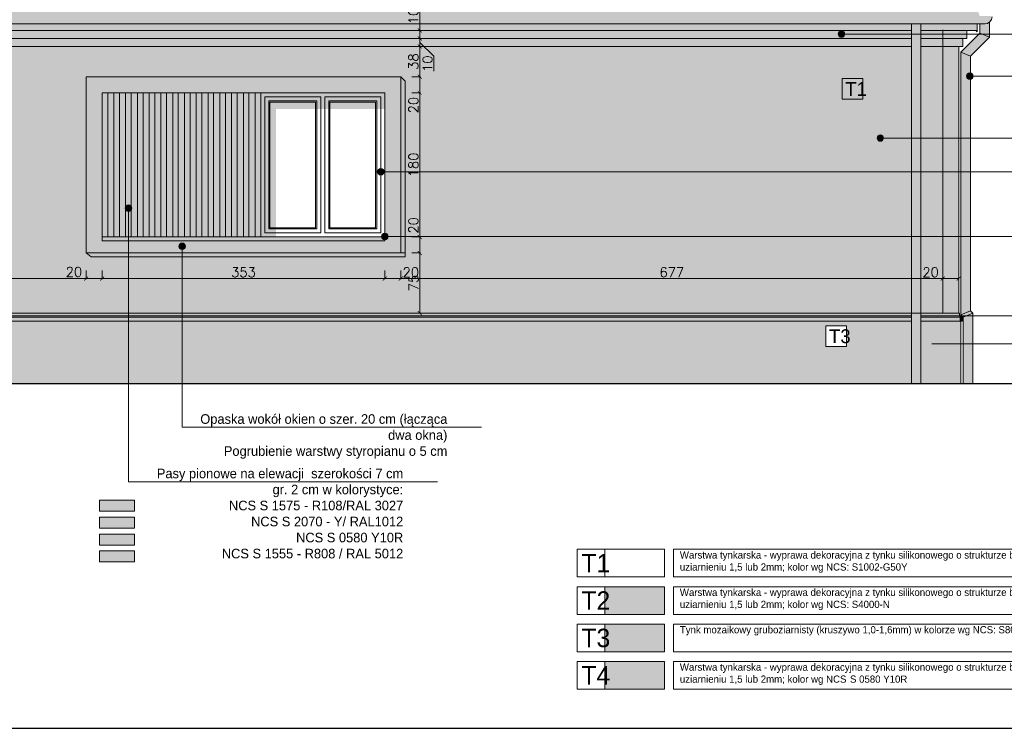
# Model space of a CAD drawing. Header units: millimetres. Extents: x -740 to 33545, y 5178 to 22494.
# Tile 37 of 250: x 4173 to 5403, y 8089 to 8974. Entities that reach past the tile are written whole.
import ezdxf
from ezdxf.lldxf.tags import DXFTag

# ---------------------------------------------------------------- set-up
doc = ezdxf.new("R2010")
doc.units = ezdxf.units.MM
doc.header["$MEASUREMENT"] = 0
doc.layers.get('Defpoints').update_dxf_attribs({"color": 252})
doc.layers.add('a3', color=252, linetype='Continuous', lineweight=30, plot=False)
for name, color, linetype, lineweight in [('l. przekrojowa', 252, 'Continuous', 30), ('l.przerywana', 252, 'ICAD_ISO03W100', 5), ('l.widokowa', 252, 'Continuous', 15), ('l.wypeĹ‚nien', 252, 'Continuous', 5), ('wymiarowanie', 252, 'Continuous', 9)]:
    doc.layers.add(name, color=color, linetype=linetype, lineweight=lineweight)
doc.styles.add('ROMANS', font='romans')
doc.styles.add('styl2', font='simplex.shx')
tags = doc.linetypes.add('ICAD_ISO03W100', pattern=[30, 12, -18]).pattern_tags.tags
tags[6:7] = [DXFTag(74, 4), DXFTag(75, 0), DXFTag(340, '0'), DXFTag(46, 1.0), DXFTag(50, 0.0), DXFTag(44, 0.0), DXFTag(45, 0.0)]
tags[4:5] = [DXFTag(74, 4), DXFTag(75, 0), DXFTag(340, '0'), DXFTag(46, 1.0), DXFTag(50, 0.0), DXFTag(44, 0.0), DXFTag(45, 0.0)]
doc.dimstyles.new('Skala 1-50', dxfattribs={"dimtxt": 12, "dimasz": 5, "dimexe": 1, "dimexo": 1, "dimgap": 1.5, "dimtad": 1, "dimdec": 1, "dimrnd": 0.5, "dimtxsty": 'styl2', "dimblk": 'ARCHTICK', "dimcen": 5, "dimadec": 0, "dimazin": 0, "dimtfac": 1, "dimtdec": 1, "dimtmove": 1, "dimatfit": 3, "dimldrblk": 'ARCHTICK', "dimfxl": 0, "dimlwd": -1, "dimlwe": -1, "dimarcsym": 0})

# ---------------------------------------------------------------- blocks, each defined once
blk = doc.blocks.new('_ArchTick')
at = {"color": 0, "linetype": 'ByBlock', "const_width": 0.15}
blk.add_lwpolyline([(-0.5, -0.5), (0.5, 0.5)], dxfattribs=at)
blk = doc.blocks.new('*D2041')
at = {"layer": 'Defpoints', "color": 0}
for p in [(5326.1, 8674), (5346.1, 8674), (5326.1, 8651)]:
    blk.add_point(p, dxfattribs=at)
at = {"layer": 'wymiarowanie', "color": 0}
for p, q in [((5326.1, 8661), (5326.1, 8650)), ((5346.1, 8661), (5346.1, 8650)), ((5326.1, 8651), (5300.6, 8651)), ((5346.1, 8651), (5326.1, 8651))]:
    blk.add_line(p, q, dxfattribs=at)
at = {"layer": 'wymiarowanie', "color": 0, "xscale": 5, "yscale": 5, "zscale": 5, "rotation": 180}
blk.add_blockref('_ArchTick', (5326.1, 8651), dxfattribs=at)
at = {"layer": 'wymiarowanie', "color": 0, "xscale": 5, "yscale": 5, "zscale": 5}
blk.add_blockref('_ArchTick', (5346.1, 8651), dxfattribs=at)
at = {"layer": 'wymiarowanie', "color": 0, "insert": (5310.9, 8658.8), "char_height": 12, "attachment_point": 5, "style": 'styl2'}
blk.add_mtext('20', dxfattribs=at)
blk = doc.blocks.new('*D2046')
at = {"layer": 'Defpoints', "color": 0}
for p in [(4256.3, 8682.9), (3697, 8669.1), (4256.3, 8651)]:
    blk.add_point(p, dxfattribs=at)
at = {"layer": 'wymiarowanie', "color": 0}
for p, q in [((3697, 8661), (3697, 8650)), ((4256.3, 8661), (4256.3, 8650)), ((3697, 8651), (4256.3, 8651))]:
    blk.add_line(p, q, dxfattribs=at)
at = {"layer": 'wymiarowanie', "color": 0, "xscale": 5, "yscale": 5, "zscale": 5, "rotation": 180}
blk.add_blockref('_ArchTick', (3697, 8651), dxfattribs=at)
at = {"layer": 'wymiarowanie', "color": 0, "xscale": 5, "yscale": 5, "zscale": 5}
blk.add_blockref('_ArchTick', (4256.3, 8651), dxfattribs=at)
at = {"layer": 'wymiarowanie', "color": 0, "insert": (3976.6, 8659.3), "char_height": 12, "attachment_point": 5, "style": 'styl2'}
blk.add_mtext('559,5', dxfattribs=at)
blk = doc.blocks.new('*D2047')
at = {"layer": 'Defpoints', "color": 0}
for p in [(4276.3, 8702.9), (4256.3, 8682.9), (4276.3, 8651)]:
    blk.add_point(p, dxfattribs=at)
at = {"layer": 'wymiarowanie', "color": 0}
for p, q in [((4256.3, 8661), (4256.3, 8650)), ((4276.3, 8661), (4276.3, 8650)), ((4256.3, 8651), (4276.3, 8651))]:
    blk.add_line(p, q, dxfattribs=at)
at = {"layer": 'wymiarowanie', "color": 0, "xscale": 5, "yscale": 5, "zscale": 5, "rotation": 180}
blk.add_blockref('_ArchTick', (4256.3, 8651), dxfattribs=at)
at = {"layer": 'wymiarowanie', "color": 0, "xscale": 5, "yscale": 5, "zscale": 5}
blk.add_blockref('_ArchTick', (4276.3, 8651), dxfattribs=at)
at = {"layer": 'wymiarowanie', "color": 0, "insert": (4241.1, 8659.3), "char_height": 12, "attachment_point": 5, "style": 'styl2'}
blk.add_mtext('20', dxfattribs=at)
blk = doc.blocks.new('*D2048')
at = {"layer": 'Defpoints', "color": 0}
for p in [(4276.3, 8702.9), (4629.3, 8697.9), (4629.3, 8651)]:
    blk.add_point(p, dxfattribs=at)
at = {"layer": 'wymiarowanie', "color": 0}
for p, q in [((4276.3, 8661), (4276.3, 8650)), ((4629.3, 8661), (4629.3, 8650)), ((4276.3, 8651), (4629.3, 8651))]:
    blk.add_line(p, q, dxfattribs=at)
at = {"layer": 'wymiarowanie', "color": 0, "xscale": 5, "yscale": 5, "zscale": 5, "rotation": 180}
blk.add_blockref('_ArchTick', (4276.3, 8651), dxfattribs=at)
at = {"layer": 'wymiarowanie', "color": 0, "xscale": 5, "yscale": 5, "zscale": 5}
blk.add_blockref('_ArchTick', (4629.3, 8651), dxfattribs=at)
at = {"layer": 'wymiarowanie', "color": 0, "insert": (4452.8, 8658.8), "char_height": 12, "attachment_point": 5, "style": 'styl2'}
blk.add_mtext('353', dxfattribs=at)
blk = doc.blocks.new('*D2049')
at = {"layer": 'Defpoints', "color": 0}
for p in [(4629.3, 8697.9), (4649.3, 8682.9), (4649.3, 8651)]:
    blk.add_point(p, dxfattribs=at)
at = {"layer": 'wymiarowanie', "color": 0}
for p, q in [((4629.3, 8661), (4629.3, 8650)), ((4649.3, 8661), (4649.3, 8650)), ((4629.3, 8651), (4649.3, 8651))]:
    blk.add_line(p, q, dxfattribs=at)
at = {"layer": 'wymiarowanie', "color": 0, "xscale": 5, "yscale": 5, "zscale": 5, "rotation": 180}
blk.add_blockref('_ArchTick', (4629.3, 8651), dxfattribs=at)
at = {"layer": 'wymiarowanie', "color": 0, "xscale": 5, "yscale": 5, "zscale": 5}
blk.add_blockref('_ArchTick', (4649.3, 8651), dxfattribs=at)
at = {"layer": 'wymiarowanie', "color": 0, "insert": (4661.8, 8658.8), "char_height": 12, "attachment_point": 5, "style": 'styl2'}
blk.add_mtext('20', dxfattribs=at)
blk = doc.blocks.new('*D2050')
at = {"layer": 'Defpoints', "color": 0}
for p in [(4649.3, 8682.9), (5326.1, 8688.7), (5326.1, 8651)]:
    blk.add_point(p, dxfattribs=at)
at = {"layer": 'wymiarowanie', "color": 0}
for p, q in [((4649.3, 8661), (4649.3, 8650)), ((5326.1, 8661), (5326.1, 8650)), ((4649.3, 8651), (5326.1, 8651))]:
    blk.add_line(p, q, dxfattribs=at)
at = {"layer": 'wymiarowanie', "color": 0, "xscale": 5, "yscale": 5, "zscale": 5, "rotation": 180}
blk.add_blockref('_ArchTick', (4649.3, 8651), dxfattribs=at)
at = {"layer": 'wymiarowanie', "color": 0, "xscale": 5, "yscale": 5, "zscale": 5}
blk.add_blockref('_ArchTick', (5326.1, 8651), dxfattribs=at)
at = {"layer": 'wymiarowanie', "color": 0, "insert": (4987.7, 8658.8), "char_height": 12, "attachment_point": 5, "style": 'styl2'}
blk.add_mtext('677', dxfattribs=at)
blk = doc.blocks.new('*D2051')
at = {"layer": 'Defpoints', "color": 0}
for p in [(4647.1, 8960.8), (4647.1, 8950.9), (4672.9, 8950.9)]:
    blk.add_point(p, dxfattribs=at)
at = {"layer": 'wymiarowanie', "color": 0}
for p, q in [((4672.9, 8960.8), (4672.9, 8988)), ((4662.9, 8960.8), (4673.9, 8960.8)), ((4672.9, 8960.8), (4672.9, 8950.9)), ((4662.9, 8950.9), (4673.9, 8950.9))]:
    blk.add_line(p, q, dxfattribs=at)
at = {"layer": 'wymiarowanie', "color": 0, "xscale": 5, "yscale": 5, "zscale": 5}
for p, rotation in [((4672.9, 8960.8), 90), ((4672.9, 8950.9), 270)]:
    blk.add_blockref('_ArchTick', p, dxfattribs=dict(at, rotation=rotation))
at = {"layer": 'wymiarowanie', "color": 0, "insert": (4665.1, 8978.7), "char_height": 12, "attachment_point": 5, "rotation": 90, "style": 'styl2'}
blk.add_mtext('10', dxfattribs=at)
blk = doc.blocks.new('*D2052')
at = {"layer": 'Defpoints', "color": 0}
for p in [(4645.5, 8940.9), (4647.1, 8950.9), (4672.9, 8940.9)]:
    blk.add_point(p, dxfattribs=at)
at = {"layer": 'wymiarowanie', "color": 0}
for p, q in [((4662.9, 8950.9), (4673.9, 8950.9)), ((4662.9, 8940.9), (4673.9, 8940.9)), ((4672.9, 8950.9), (4672.9, 8940.9)), ((4690.4, 8928.6), (4672.9, 8945.9)), ((4690.4, 8910), (4690.4, 8928.6))]:
    blk.add_line(p, q, dxfattribs=at)
at = {"layer": 'wymiarowanie', "color": 0, "xscale": 5, "yscale": 5, "zscale": 5}
for p, rotation in [((4672.9, 8950.9), 90), ((4672.9, 8940.9), 270)]:
    blk.add_blockref('_ArchTick', p, dxfattribs=dict(at, rotation=rotation))
at = {"layer": 'wymiarowanie', "color": 0, "insert": (4682.6, 8919.3), "char_height": 12, "attachment_point": 5, "rotation": 90, "style": 'styl2'}
blk.add_mtext('10', dxfattribs=at)
blk = doc.blocks.new('*D2053')
at = {"layer": 'Defpoints', "color": 0}
for p in [(4645.5, 8940.9), (4649.2, 8902.9), (4672.9, 8902.9)]:
    blk.add_point(p, dxfattribs=at)
at = {"layer": 'wymiarowanie', "color": 0}
for p, q in [((4662.9, 8940.9), (4673.9, 8940.9)), ((4672.9, 8940.9), (4672.9, 8902.9)), ((4662.9, 8902.9), (4673.9, 8902.9))]:
    blk.add_line(p, q, dxfattribs=at)
at = {"layer": 'wymiarowanie', "color": 0, "xscale": 5, "yscale": 5, "zscale": 5}
for p, rotation in [((4672.9, 8940.9), 90), ((4672.9, 8902.9), 270)]:
    blk.add_blockref('_ArchTick', p, dxfattribs=dict(at, rotation=rotation))
at = {"layer": 'wymiarowanie', "color": 0, "insert": (4665.1, 8921.9), "char_height": 12, "attachment_point": 5, "rotation": 90, "style": 'styl2'}
blk.add_mtext('38', dxfattribs=at)
blk = doc.blocks.new('*D2054')
at = {"layer": 'Defpoints', "color": 0}
for p in [(4649.2, 8902.9), (4629.3, 8882.9), (4672.9, 8882.9)]:
    blk.add_point(p, dxfattribs=at)
at = {"layer": 'wymiarowanie', "color": 0}
for p, q in [((4662.9, 8902.9), (4673.9, 8902.9)), ((4672.9, 8902.9), (4672.9, 8882.9)), ((4662.9, 8882.9), (4673.9, 8882.9)), ((4672.9, 8882.9), (4672.9, 8857.4))]:
    blk.add_line(p, q, dxfattribs=at)
at = {"layer": 'wymiarowanie', "color": 0, "xscale": 5, "yscale": 5, "zscale": 5}
for p, rotation in [((4672.9, 8902.9), 90), ((4672.9, 8882.9), 270)]:
    blk.add_blockref('_ArchTick', p, dxfattribs=dict(at, rotation=rotation))
at = {"layer": 'wymiarowanie', "color": 0, "insert": (4665.1, 8867.6), "char_height": 12, "attachment_point": 5, "rotation": 90, "style": 'styl2'}
blk.add_mtext('20', dxfattribs=at)
blk = doc.blocks.new('*D2055')
at = {"layer": 'Defpoints', "color": 0}
for p in [(4629.3, 8882.9), (4629.3, 8702.9), (4672.9, 8702.9)]:
    blk.add_point(p, dxfattribs=at)
at = {"layer": 'wymiarowanie', "color": 0}
for p, q in [((4662.9, 8882.9), (4673.9, 8882.9)), ((4672.9, 8882.9), (4672.9, 8702.9)), ((4662.9, 8702.9), (4673.9, 8702.9))]:
    blk.add_line(p, q, dxfattribs=at)
at = {"layer": 'wymiarowanie', "color": 0, "xscale": 5, "yscale": 5, "zscale": 5}
for p, rotation in [((4672.9, 8882.9), 90), ((4672.9, 8702.9), 270)]:
    blk.add_blockref('_ArchTick', p, dxfattribs=dict(at, rotation=rotation))
at = {"layer": 'wymiarowanie', "color": 0, "insert": (4665.1, 8792.9), "char_height": 12, "attachment_point": 5, "rotation": 90, "style": 'styl2'}
blk.add_mtext('180', dxfattribs=at)
blk = doc.blocks.new('*D2056')
at = {"layer": 'Defpoints', "color": 0}
for p in [(4629.3, 8702.9), (4649.3, 8682.9), (4672.9, 8682.9)]:
    blk.add_point(p, dxfattribs=at)
at = {"layer": 'wymiarowanie', "color": 0}
for p, q in [((4662.9, 8702.9), (4673.9, 8702.9)), ((4672.9, 8702.9), (4672.9, 8682.9)), ((4662.9, 8682.9), (4673.9, 8682.9))]:
    blk.add_line(p, q, dxfattribs=at)
at = {"layer": 'wymiarowanie', "color": 0, "xscale": 5, "yscale": 5, "zscale": 5}
for p, rotation in [((4672.9, 8702.9), 90), ((4672.9, 8682.9), 270)]:
    blk.add_blockref('_ArchTick', p, dxfattribs=dict(at, rotation=rotation))
at = {"layer": 'wymiarowanie', "color": 0, "insert": (4665.1, 8717.4), "char_height": 12, "attachment_point": 5, "rotation": 90, "style": 'styl2'}
blk.add_mtext('20', dxfattribs=at)
blk = doc.blocks.new('*D2057')
at = {"layer": 'Defpoints', "color": 0}
for p in [(4649.3, 8682.9), (4622.6, 8607.9), (4672.9, 8607.9)]:
    blk.add_point(p, dxfattribs=at)
at = {"layer": 'wymiarowanie', "color": 0}
for p, q in [((4662.9, 8682.9), (4673.9, 8682.9)), ((4672.9, 8682.9), (4672.9, 8607.9)), ((4662.9, 8607.9), (4673.9, 8607.9))]:
    blk.add_line(p, q, dxfattribs=at)
at = {"layer": 'wymiarowanie', "color": 0, "xscale": 5, "yscale": 5, "zscale": 5}
for p, rotation in [((4672.9, 8682.9), 90), ((4672.9, 8607.9), 270)]:
    blk.add_blockref('_ArchTick', p, dxfattribs=dict(at, rotation=rotation))
at = {"layer": 'wymiarowanie', "color": 0, "insert": (4665.2, 8645.4), "char_height": 12, "attachment_point": 5, "rotation": 90, "style": 'styl2'}
blk.add_mtext('75', dxfattribs=at)

msp = doc.modelspace()

# ---------------------------------------------------------------- hatches: boundary and pattern name
at = {"layer": 'l.wypeĹ‚nien'}
for points in [[(3653.98, 8968.93), (5369.1, 8968.93), (5369.1, 8960.75), (3653.98, 8960.75)], [(4474.35, 8702.9), (4493.38, 8702.9), (4493.38, 8862.59), (4629.29, 8862.59), (4629.29, 8882.9), (4474.35, 8882.9)], [(4009.32, 8607.9), (5286.88, 8607.9), (5286.88, 8597.74), (4009.32, 8597.74)], [(4904.03, 8219.54), (4978.74, 8219.54), (4978.74, 8184.98), (4904.03, 8184.98)]]:
    msp.add_hatch(color=256, dxfattribs=at).paths.add_polyline_path(points)
h = msp.add_hatch(color=256, dxfattribs=at)
h.paths.add_polyline_path([(5286.88, 8940.91), (5286.88, 8950.91), (5286.88, 8956.28), (5298.88, 8956.28), (5298.88, 8950.91), (5298.88, 8940.91), (5298.88, 8826.39), (5286.88, 8826.39)])
h.paths.add_polyline_path([(5298.88, 8607.9), (5298.88, 8703.4), (5286.88, 8703.4), (5286.88, 8607.9)])
h.paths.add_polyline_path([(5298.88, 8519.9), (5298.88, 8597.74), (5298.88, 8602.74), (5298.88, 8604.6), (5298.88, 8607.9), (5286.88, 8607.9), (5286.88, 8604.6), (5286.88, 8602.74), (5286.88, 8597.74), (5286.88, 8519.9)])
h.paths.add_polyline_path([(5286.88, 8703.4), (5298.88, 8703.4), (5298.88, 8784.4), (5286.88, 8784.4)])
h.paths.add_polyline_path([(5298.88, 8784.4), (5298.88, 8826.39), (5286.88, 8826.39), (5286.88, 8784.4)])
h.paths.add_polyline_path([(5286.88, 8960.75), (5286.88, 8956.28), (5298.88, 8956.28), (5298.88, 8960.75), (5298.88, 8968.93), (5286.88, 8968.93)])
h = msp.add_hatch(color=256, dxfattribs=at)
h.paths.add_polyline_path([(5348.82, 8826.39), (5348.82, 8933.71), (5360.82, 8928.74), (5360.82, 8907.69, 1.2945788), (5360.82, 8899.87), (5360.82, 8826.39)])
h.paths.add_polyline_path([(5348.82, 8605.79), (5360.82, 8610.76), (5360.82, 8703.4), (5348.82, 8703.4)])
h.paths.add_polyline_path([(5371.4, 8956.28), (5375.45, 8956.28), (5384.59, 8952.5), (5360.82, 8928.74), (5348.82, 8933.71)])
h.paths.add_polyline_path([(5348.82, 8703.4), (5360.82, 8703.4), (5360.82, 8784.4), (5348.82, 8784.4)])
h.paths.add_polyline_path([(5363.71, 8519.9), (5363.71, 8569.38), (5351.71, 8569.38), (5351.71, 8519.9)])
h.paths.add_polyline_path([(5360.82, 8784.4), (5360.82, 8826.39), (5348.82, 8826.39), (5348.82, 8784.4)])
h.paths.add_polyline_path([(5351.71, 8602.9), (5355.79, 8604.6), (5363.71, 8604.6), (5363.71, 8569.38), (5351.71, 8569.38)])
h.paths.add_polyline_path([(5372.59, 8968.93), (5378.59, 8968.93, 0.1844831), (5384.59, 8971.22), (5384.59, 8956.28), (5375.45, 8956.28), (5372.59, 8957.47)])
h.paths.add_polyline_path([(5350.02, 8604.6), (5348.82, 8605.79), (5360.82, 8610.76), (5363.71, 8607.88), (5355.79, 8604.6)])
h.paths.add_polyline_path([(5384.59, 8952.5), (5384.59, 8956.28), (5375.45, 8956.28)])
h.paths.add_polyline_path([(5363.71, 8604.6), (5363.71, 8607.88), (5355.79, 8604.6)])
h.paths.add_polyline_path([(5351.71, 8602.9), (5355.79, 8604.6), (5350.02, 8604.6)])
h.paths.add_polyline_path([(5375.45, 8956.28), (5372.59, 8957.47), (5371.4, 8956.28)])
h = msp.add_hatch(color=256, dxfattribs=at)
h.paths.add_polyline_path([(4607.03, 8940.91), (3736.2, 8940.91), (3736.2, 8950.91), (4607.03, 8950.91), (5013.76, 8950.91), (5013.76, 8940.91)])
h.paths.add_polyline_path([(5013.76, 8960.75), (4607.03, 8960.75), (3736.2, 8960.75), (3736.2, 8956.28), (3819.45, 8956.28, -1), (3827.53, 8956.28, -1), (3819.45, 8956.28), (3736.2, 8956.28), (3736.2, 8950.91), (4607.03, 8950.91), (5013.76, 8950.91)])
h.paths.add_polyline_path([(3724.2, 8940.91), (3696.98, 8940.91), (3696.98, 8950.91), (3724.2, 8950.91)])
h.paths.add_polyline_path([(3676.98, 8940.91), (3671.98, 8940.91), (3671.98, 8950.91), (3696.98, 8950.91), (3696.98, 8940.91)])
h.paths.add_polyline_path([(3696.98, 8950.91), (3671.98, 8950.91), (3666.98, 8950.91), (3666.98, 8956.28), (3696.98, 8956.28)])
h.paths.add_polyline_path([(3724.2, 8950.91), (3696.98, 8950.91), (3696.98, 8956.28), (3724.2, 8956.28)])
h.paths.add_polyline_path([(3666.98, 8956.28), (3666.98, 8960.75), (3696.98, 8960.75), (3696.98, 8956.28)])
h.paths.add_polyline_path([(3696.98, 8956.28), (3696.98, 8960.75), (3724.2, 8960.75), (3724.2, 8956.28)])
h = msp.add_hatch(color=256, dxfattribs=at)
h.paths.add_polyline_path([(5286.88, 8940.91), (5013.76, 8940.91), (5013.76, 8950.91), (5286.88, 8950.91)])
h.paths.add_polyline_path([(5286.88, 8950.91), (5013.76, 8950.91), (5013.76, 8960.75), (5286.88, 8960.75)])
h.paths.add_polyline_path([(5356.1, 8950.91), (5351.1, 8950.91), (5326.1, 8950.91), (5326.1, 8960.75), (5356.1, 8960.75)])
h.paths.add_polyline_path([(5326.1, 8940.91), (5298.88, 8940.91), (5298.88, 8950.91), (5326.1, 8950.91)])
h.paths.add_polyline_path([(5326.1, 8950.91), (5298.88, 8950.91), (5298.88, 8960.75), (5326.1, 8960.75)])
h.paths.add_polyline_path([(5351.1, 8940.91), (5346.1, 8940.91), (5346.1, 8940.91), (5326.1, 8940.91), (5326.1, 8950.91), (5351.1, 8950.91)])
h = msp.add_hatch(color=256, dxfattribs=at)
h.paths.add_polyline_path([(4009.32, 8607.9), (4009.32, 8940.91), (4607.03, 8940.91), (5286.88, 8940.91), (5286.88, 8792.9), (4654.7, 8792.9), (4654.7, 8897.39), (4649.29, 8902.9), (4256.25, 8902.9), (4256.25, 8792.9), (4256.25, 8682.9), (4262.75, 8678), (4654.7, 8678), (4654.7, 8682.9), (4654.7, 8792.9), (5286.88, 8792.9), (5286.88, 8607.9)])
h.paths.add_polyline_path([(4009.32, 8607.9), (4009.32, 8940.91), (3736.2, 8940.91), (3736.2, 8607.9)])
h.paths.add_polyline_path([(3696.98, 8607.9), (3724.2, 8607.9), (3724.2, 8844.24), (3696.98, 8844.24)])
h.paths.add_polyline_path([(5326.1, 8607.9), (5326.1, 8792.9), (5298.88, 8792.9), (5298.88, 8607.9)])
h.paths.add_polyline_path([(3676.98, 8607.9), (3696.98, 8607.9), (3696.98, 8844.24), (3676.98, 8844.24)])
h.paths.add_polyline_path([(5326.1, 8792.9), (5326.1, 8940.91), (5298.88, 8940.91), (5298.88, 8792.9)])
h.paths.add_polyline_path([(5346.1, 8607.9), (5346.1, 8792.9), (5326.1, 8792.9), (5326.1, 8607.9)])
h.paths.add_polyline_path([(5346.1, 8792.9), (5346.1, 8940.91), (5326.1, 8940.91), (5326.1, 8792.9)])
h.paths.add_polyline_path([(3724.2, 8844.24), (3724.2, 8940.91), (3696.98, 8940.91), (3696.98, 8844.24)])
h.paths.add_polyline_path([(3696.98, 8844.24), (3696.98, 8940.91), (3676.98, 8940.91), (3676.98, 8844.24)])
h = msp.add_hatch(color=256, dxfattribs=at)
h.paths.add_polyline_path([(4256.25, 8902.9), (4649.29, 8902.9), (4649.29, 8682.9), (4256.25, 8682.9)])
h.paths.add_polyline_path([(4276.25, 8882.9), (4629.29, 8882.9), (4629.29, 8702.9), (4276.25, 8702.9)], flags=16)
h = msp.add_hatch(color=256, dxfattribs=at)
h.paths.add_polyline_path([(4654.7, 8678), (4262.75, 8678), (4256.25, 8682.9), (4654.7, 8682.9)])
h.paths.add_polyline_path([(4649.29, 8902.9), (4654.7, 8897.39), (4654.7, 8682.9), (4649.29, 8682.9)])
h = msp.add_hatch(color=256, dxfattribs=at)
h.paths.add_polyline_path([(5298.88, 8597.74), (5348.71, 8597.74), (5350.29, 8597.74), (5350.29, 8602.74), (5298.88, 8602.74)])
h.paths.add_polyline_path([(5298.88, 8604.6), (5347.08, 8604.6), (5347.08, 8607.9), (5346.1, 8607.9), (5326.1, 8607.9), (5298.88, 8607.9)])
h.paths.add_polyline_path([(5298.88, 8602.74), (5350.29, 8602.74), (5347.08, 8604.6), (5298.88, 8604.6)])
h = msp.add_hatch(color=256, dxfattribs=at)
h.paths.add_polyline_path([(5286.88, 8519.9), (5286.88, 8597.74), (4376.22, 8597.74), (4376.22, 8519.9)])
h.paths.add_polyline_path([(5179.53, 8592.11), (5179.53, 8564.89), (5210.86, 8564.89), (5210.86, 8592.11)], flags=24)
h.paths.add_polyline_path([(5180, 8591.94), (5180, 8566.02), (5205.92, 8566.02), (5205.92, 8591.94)], flags=0)
h.paths.add_polyline_path([(4309.15, 8519.9), (4309.15, 8597.74), (4009.32, 8597.74), (4009.32, 8519.9)])
h.paths.add_polyline_path([(3736.2, 8519.9), (4009.32, 8519.9), (4009.32, 8597.74), (3736.2, 8597.74), (3736.2, 8586.5)])
h.paths.add_polyline_path([(4376.22, 8519.9), (4376.22, 8597.74), (4309.15, 8597.74), (4309.15, 8519.9)])
h.paths.add_polyline_path([(5348.71, 8519.9), (5348.71, 8569.38), (5348.71, 8597.74), (5298.88, 8597.74), (5298.88, 8519.9)])
h.paths.add_polyline_path([(3674.37, 8519.9), (3724.2, 8519.9), (3724.2, 8586.5), (3674.37, 8586.5)])
h.paths.add_polyline_path([(3724.2, 8586.5), (3724.2, 8597.74), (3674.37, 8597.74), (3674.37, 8586.5)])
h = msp.add_hatch(dxfattribs=at)
h.set_pattern_fill('CONC', color=256, scale=17, style=0)
h.set_pattern_definition([(0, (16.15, 10.88), (0, 17), [0, -17]), (0, (16.32, 4.93), (0, 17), [0, -17]), (0, (16.83, 14.11), (0, 17), [0, -17]), (338.1986, (7.99, 8.84), (51.0000046, -16.9999985), [1.83095, -89.716854]), (216.8699, (9.69, 8.16), (50.9999986, 34.0000021), [0.85, -84.15]), (130.6013, (9.01, 7.65), (85.00000716, -101.9999833), [1.567315, -155.164933]), (206.5651, (3.4, 5.61), (-16.9999857, -17.000022), [0.380137, -37.63302]), (326.3099, (3.06, 5.44), (33.9999925, -17.0000227), [0.612952, -60.681432]), (108.4349, (3.57, 5.1), (-16.9999729, 34.0000074), [0.53759, -53.221135]), (225, (14.28, 3.91), (-4e-15, -17.000005), [0.721242, -23.32038]), (0, (13.77, 3.4), (17, 17), [1.02, -15.98]), (135, (14.79, 3.4), (-17.000005, 2e-15), [0.721242, -23.32038]), (251.5651, (12.24, 14.79), (16.9999729, 34.0000074), [0.53759, -53.221135]), (0, (12.07, 14.28), (17, 17), [0.85, -16.15]), (143.1301, (12.92, 14.28), (-50.9999986, 34.0000021), [0.85, -84.15]), (213.6901, (3.23, 14.96), (33.9999925, 17.0000227), [0.612952, -60.681432]), (341.5651, (2.72, 14.62), (-34.0000074, 16.9999729), [1.075182, -52.683544]), (126.8699, (3.74, 14.28), (34.0000021, -50.9999986), [0.85, -84.15]), (0, (8.16, 14.28), (0, 17), [0, -17]), (0, (3.57, 9.86), (0, 17), [0, -17]), (0, (8.33, 3.57), (0, 17), [0, -17]), (0, (12.92, 8.84), (0, 17), [0, -17]), (0, (7.99, 11.73), (0, 17), [0, -17]), (0, (4.25, 12.24), (0, 17), [0, -17]), (0, (5.78, 11.22), (0, 17), [0, -17]), (0, (5.1, 7.14), (0, 17), [0, -17]), (0, (1.02, 7.82), (0, 17), [0, -17]), (0, (1.19, 11.73), (0, 17), [0, -17]), (0, (0.68, 15.47), (0, 17), [0, -17]), (0, (5.95, 16.15), (0, 17), [0, -17]), (0, (9.69, 16.83), (0, 17), [0, -17]), (0, (15.64, 16.15), (0, 17), [0, -17]), (0, (11.56, 10.88), (0, 17), [0, -17]), (0, (9.86, 13.94), (0, 17), [0, -17]), (0, (11.22, 5.78), (0, 17), [0, -17]), (0, (6.12, 4.93), (0, 17), [0, -17]), (0, (11.22, 1.19), (0, 17), [0, -17]), (0, (5.61, 2.21), (0, 17), [0, -17]), (0, (0.17, 1.7), (0, 17), [0, -17]), (0, (2.21, 0.85), (0, 17), [0, -17]), (0, (2.38, 3.23), (0, 17), [0, -17]), (0, (13.77, 0.51), (0, 17), [0, -17]), (0, (15.81, 7.48), (0, 17), [0, -17]), (0, (14.96, 12.58), (0, 17), [0, -17]), (0, (7.14, 0.34), (0, 17), [0, -17])])
h.paths.add_polyline_path([(5286.88, 8519.9), (5286.88, 8597.74), (4376.22, 8597.74), (4376.22, 8519.9)])
h.paths.add_polyline_path([(5179.53, 8592.11), (5179.53, 8564.89), (5210.86, 8564.89), (5210.86, 8592.11)], flags=24)
h.paths.add_polyline_path([(5180, 8566.02), (5180, 8591.94), (5205.92, 8591.94), (5205.92, 8566.02)], flags=0)
h.paths.add_polyline_path([(4309.15, 8519.9), (4309.15, 8597.74), (4009.32, 8597.74), (4009.32, 8519.9)])
h.paths.add_polyline_path([(4009.32, 8519.9), (4009.32, 8597.74), (3736.2, 8597.74), (3736.2, 8519.9)])
h.paths.add_polyline_path([(4376.22, 8519.9), (4376.22, 8597.74), (4309.15, 8597.74), (4309.15, 8519.9)])
h.paths.add_polyline_path([(5348.71, 8519.9), (5348.71, 8597.74), (5298.88, 8597.74), (5298.88, 8519.9)])
h.paths.add_polyline_path([(3674.37, 8519.9), (3724.2, 8519.9), (3724.2, 8586.5), (3674.37, 8586.5)])
h.paths.add_polyline_path([(3724.2, 8586.5), (3724.2, 8597.74), (3674.37, 8597.74), (3674.37, 8586.5)])
h = msp.add_hatch(color=256, dxfattribs=at)
h.paths.add_polyline_path([(5350.29, 8602.74), (5347.08, 8602.74), (5347.08, 8597.74), (5348.71, 8597.74), (5350.29, 8597.74)])
h.paths.add_polyline_path([(5350.29, 8602.74), (5347.08, 8604.6), (5347.08, 8602.74)])
at = {"layer": 'wymiarowanie'}
for points in [[(4250.15, 9324.14), (3791.73, 9049.33), (3654.61, 8984.3), (3653.64, 8984.3), (3652.72, 8983.87), (3650.89, 8978.67), (3636.25, 8978.68), (3635.5, 8977.93, 1), (3644.5, 8968.93), (5378.59, 8968.93, 0.4036982), (5387.36, 8977.39), (5386.84, 8978.68), (5372.19, 8978.67), (5370.36, 8983.87), (5369.45, 8984.3), (5368.47, 8984.3), (5231.68, 9049.13), (4945.1, 9220.93), (4422.31, 9220.93)], [(4276.25, 8882.9), (4474.37, 8882.9), (4474.37, 8702.9), (4276.25, 8702.9)], [(4320.35, 8882.9), (4327.35, 8882.9), (4327.35, 8702.9), (4320.35, 8702.9)], [(4335.05, 8882.9), (4342.05, 8882.9), (4342.05, 8702.9), (4335.05, 8702.9)], [(4349.75, 8882.9), (4356.75, 8882.9), (4356.75, 8702.9), (4349.75, 8702.9)], [(4273.17, 8374.07), (4316.68, 8374.07), (4316.68, 8360.38), (4273.17, 8360.38)], [(4273.17, 8352.99), (4316.68, 8352.99), (4316.68, 8339.31), (4273.17, 8339.31)], [(4273.17, 8331.92), (4316.68, 8331.92), (4316.68, 8318.24), (4273.17, 8318.24)], [(4273.17, 8310.85), (4316.68, 8310.85), (4316.68, 8297.17), (4273.17, 8297.17)], [(4904.03, 8266.22), (4978.74, 8266.22), (4978.74, 8231.66), (4904.03, 8231.66)], [(4904.03, 8172.86), (4978.74, 8172.86), (4978.74, 8138.3), (4904.03, 8138.3)]]:
    msp.add_hatch(color=256, dxfattribs=at).paths.add_polyline_path(points)
at = {"layer": 'wymiarowanie', "ltscale": 0.3}
for points in [[(5195.55, 8956.28, -1), (5203.63, 8956.28, -1)], [(5355.77, 8903.78, -1), (5363.84, 8903.78, -1)], [(5244.07, 8826.39, -1), (5252.15, 8826.39, -1)], [(4620.26, 8784.4, -1), (4628.33, 8784.4, -1)], [(4305.12, 8738.95, -1), (4313.19, 8738.95, -1)], [(4625.26, 8703.4, -1), (4633.33, 8703.4, -1)], [(4372.18, 8691.24, -1), (4380.26, 8691.24, -1)]]:
    msp.add_hatch(color=256, dxfattribs=at).paths.add_polyline_path(points)
at = {"layer": 'wymiarowanie'}
h = msp.add_hatch(color=256, dxfattribs=at)
h.paths.add_polyline_path([(4276.25, 8882.9), (4283.25, 8882.9), (4283.25, 8702.9), (4276.25, 8702.9)])
h.paths.add_polyline_path([(4437.95, 8882.9), (4444.95, 8882.9), (4444.95, 8702.9), (4437.95, 8702.9)])
h.paths.add_polyline_path([(4393.85, 8882.9), (4400.85, 8882.9), (4400.85, 8702.9), (4393.85, 8702.9)])
h = msp.add_hatch(color=256, dxfattribs=at)
h.paths.add_polyline_path([(4290.95, 8882.9), (4297.95, 8882.9), (4297.95, 8702.9), (4290.95, 8702.9)])
h.paths.add_polyline_path([(4452.65, 8882.9), (4459.65, 8882.9), (4459.65, 8702.9), (4452.65, 8702.9)])
h.paths.add_polyline_path([(4379.15, 8882.9), (4386.15, 8882.9), (4386.15, 8702.9), (4379.15, 8702.9)])
h = msp.add_hatch(color=256, dxfattribs=at)
h.paths.add_polyline_path([(4305.65, 8882.9), (4312.65, 8882.9), (4312.65, 8702.9), (4305.65, 8702.9)])
h.paths.add_polyline_path([(4423.25, 8882.9), (4430.25, 8882.9), (4430.25, 8702.9), (4423.25, 8702.9)])
h.paths.add_polyline_path([(4364.45, 8882.9), (4371.45, 8882.9), (4371.45, 8702.9), (4364.45, 8702.9)])
h = msp.add_hatch(color=256, dxfattribs=at)
h.paths.add_polyline_path([(4408.55, 8882.9), (4415.55, 8882.9), (4415.55, 8702.9), (4408.55, 8702.9)])
h.paths.add_polyline_path([(4467.35, 8882.9), (4474.35, 8882.9), (4474.35, 8702.9), (4467.35, 8702.9)])

# ---------------------------------------------------------------- linework, layer by layer
at = {"layer": 'a3'}
for points in [[(3460.21, 9574.38), (3460.21, 8089.38), (5560.21, 8089.38), (5560.21, 9574.38), (3460.21, 9574.38)], [(4009.32, 9574.38), (4009.32, 8089.38), (6109.32, 8089.38), (6109.32, 9574.38), (4009.32, 9574.38)]]:
    msp.add_lwpolyline(points, dxfattribs=at)
at = {"layer": 'l. przekrojowa'}
for p, q in [((3674.37, 8519.9), (5348.71, 8519.9)), ((5308.85, 8519.9), (5479.76, 8519.9))]:
    msp.add_line(p, q, dxfattribs=at)
at = {"layer": 'l.przerywana', "ltscale": 0.3}
for p, q in [((5326.1, 8961.4), (5326.1, 8607.9)), ((5326.1, 8961.4), (5326.1, 8607.9)), ((5326.1, 8607.9), (3696.98, 8607.9)), ((5326.1, 8607.9), (5298.88, 8607.9))]:
    msp.add_line(p, q, dxfattribs=at)
at = {"layer": 'l.widokowa'}
for p, q in [((5286.88, 8968.93), (5286.88, 8519.9)), ((5298.88, 8968.93), (5298.88, 8519.9)), ((5369.59, 8968.93), (5378.59, 8968.93)), ((5372.59, 8968.93), (5372.59, 8957.47)), ((5384.59, 8971.22), (5384.59, 8952.5)), ((5372.59, 8957.47), (5348.82, 8933.71)), ((5384.59, 8952.5), (5360.82, 8928.74)), ((5369.1, 8959.21), (5368, 8960.04)), ((5372.59, 8957.47), (5384.59, 8952.5)), ((4607.03, 8950.91), (3736.2, 8950.91)), ((4607.03, 8940.91), (3736.2, 8940.91)), ((5286.88, 8940.91), (4607.03, 8940.91)), ((5348.08, 8940.91), (5298.88, 8940.91)), ((5346.1, 8940.91), (5346.1, 8607.9)), ((5356.1, 8950.91), (5351.1, 8950.91)), ((5348.82, 8933.71), (5348.82, 8605.79)), ((5348.82, 8933.71), (5360.82, 8928.74)), ((5360.82, 8928.74), (5360.82, 8610.76)), ((5347.08, 8607.9), (5346.1, 8607.9)), ((5347.08, 8604.6), (5347.08, 8607.9)), ((5360.82, 8610.76), (5348.82, 8605.79)), ((5351.71, 8602.9), (5363.71, 8607.88)), ((5363.71, 8607.88), (5360.82, 8610.76)), ((5348.71, 8597.74), (5348.71, 8519.9)), ((5351.71, 8602.9), (5348.82, 8605.79))]:
    msp.add_line(p, q, dxfattribs=at)
at = {"layer": 'l.widokowa', "ltscale": 0.3}
for p, q in [((3736.2, 8607.9), (5286.88, 8607.9)), ((5298.88, 8607.9), (5347.08, 8607.9)), ((3736.2, 8604.6), (5286.88, 8604.6)), ((3736.2, 8602.74), (5286.88, 8602.74)), ((3736.2, 8597.74), (5286.88, 8597.74)), ((5298.88, 8604.6), (5347.08, 8604.6)), ((5298.88, 8602.74), (5350.29, 8602.74)), ((5298.88, 8597.74), (5350.29, 8597.74))]:
    msp.add_line(p, q, dxfattribs=at)
at = {"layer": 'l.widokowa'}
for points in [[(3653.32, 8968.93), (5193.04, 8968.93)], [(5378.59, 8968.93), (3827.02, 8968.93)], [(5369.1, 8968.93), (5369.1, 8959.08)], [(3736.2, 8960.75), (4607.03, 8960.75)], [(5286.88, 8960.75), (4607.03, 8960.75)], [(5369.1, 8960.75), (5298.88, 8960.75)], [(5349.1, 8952), (5349.27, 8952), (5349.27, 8952)], [(5356.1, 8960.75), (5356.1, 8950.91)], [(5351.1, 8940.91), (5346.1, 8940.91), (5346.1, 8940.91)], [(5351.1, 8950.91), (5351.1, 8940.91)], [(5363.71, 8519.9), (5363.71, 8607.88)], [(5347.08, 8604.6), (5350.29, 8602.74), (5350.29, 8597.74), (5349.55, 8598.49)], [(5351.71, 8519.9), (5351.71, 8602.9)]]:
    msp.add_lwpolyline(points, dxfattribs=at)
for points in [[(4256.25, 8902.9), (4649.29, 8902.9), (4649.29, 8682.9), (4256.25, 8682.9)], [(4276.25, 8882.9), (4474.37, 8882.9), (4474.37, 8702.9), (4276.25, 8702.9)], [(4276.25, 8882.9), (4283.25, 8882.9), (4283.25, 8702.9), (4276.25, 8702.9)], [(4276.25, 8882.9), (4629.29, 8882.9), (4629.29, 8702.9), (4276.25, 8702.9)], [(4290.95, 8882.9), (4297.95, 8882.9), (4297.95, 8702.9), (4290.95, 8702.9)], [(4305.65, 8882.9), (4312.65, 8882.9), (4312.65, 8702.9), (4305.65, 8702.9)], [(4320.35, 8882.9), (4327.35, 8882.9), (4327.35, 8702.9), (4320.35, 8702.9)], [(4335.05, 8882.9), (4342.05, 8882.9), (4342.05, 8702.9), (4335.05, 8702.9)], [(4349.75, 8882.9), (4356.75, 8882.9), (4356.75, 8702.9), (4349.75, 8702.9)], [(4364.45, 8882.9), (4371.45, 8882.9), (4371.45, 8702.9), (4364.45, 8702.9)], [(4379.15, 8882.9), (4386.15, 8882.9), (4386.15, 8702.9), (4379.15, 8702.9)], [(4393.85, 8882.9), (4400.85, 8882.9), (4400.85, 8702.9), (4393.85, 8702.9)], [(4408.55, 8882.9), (4415.55, 8882.9), (4415.55, 8702.9), (4408.55, 8702.9)], [(4423.25, 8882.9), (4430.25, 8882.9), (4430.25, 8702.9), (4423.25, 8702.9)], [(4437.95, 8882.9), (4444.95, 8882.9), (4444.95, 8702.9), (4437.95, 8702.9)], [(4452.65, 8882.9), (4459.65, 8882.9), (4459.65, 8702.9), (4452.65, 8702.9)], [(4467.35, 8882.9), (4474.35, 8882.9), (4474.35, 8702.9), (4467.35, 8702.9)], [(4474.35, 8882.9), (4629.29, 8882.9), (4629.29, 8702.9), (4474.35, 8702.9)], [(4276.25, 8702.9), (4629.29, 8702.9), (4629.29, 8697.9), (4276.25, 8697.9)]]:
    msp.add_lwpolyline(points, close=True, dxfattribs=at)
msp.add_arc((5378.59, 8977.93), 9, 270, 0, dxfattribs=at)
at = {"layer": 'l.wypeĹ‚nien'}
for p, q in [((5286.88, 8950.91), (4607.03, 8950.91)), ((5353.08, 8950.91), (5298.88, 8950.91)), ((4549.32, 8877.9), (4549.32, 8707.9)), ((4554.32, 8877.9), (4554.32, 8707.9)), ((4554.32, 8877.9), (4554.32, 8707.9))]:
    msp.add_line(p, q, dxfattribs=at)
for points in [[(4649.29, 8902.9), (4654.7, 8897.39), (4654.7, 8682.9), (4649.29, 8682.9)], [(4479.35, 8877.9), (4549.32, 8877.9), (4549.32, 8707.9), (4479.35, 8707.9)], [(4624.29, 8877.9), (4554.32, 8877.9), (4554.32, 8707.9), (4624.29, 8707.9)], [(4484.35, 8872.9), (4544.32, 8872.9), (4544.32, 8712.9), (4484.35, 8712.9)], [(4485.85, 8871.4), (4542.82, 8871.4), (4542.82, 8714.4), (4485.85, 8714.4)], [(4619.29, 8872.9), (4559.32, 8872.9), (4559.32, 8712.9), (4619.29, 8712.9)], [(4617.79, 8871.4), (4560.82, 8871.4), (4560.82, 8714.4), (4617.79, 8714.4)], [(4256.25, 8682.9), (4654.7, 8682.9), (4654.7, 8678), (4262.75, 8678)]]:
    msp.add_lwpolyline(points, close=True, dxfattribs=at)
for points in [[(4549.32, 8707.9), (4479.35, 8707.9), (4479.35, 8877.9), (4549.32, 8877.9)], [(4554.32, 8877.9), (4624.29, 8877.9), (4624.29, 8707.9), (4554.32, 8707.9)], [(4554.32, 8707.9), (4624.29, 8707.9), (4624.29, 8877.9), (4554.32, 8877.9)]]:
    msp.add_lwpolyline(points, dxfattribs=at)
at = {"layer": 'wymiarowanie'}
for p, q in [((5199.59, 8956.28), (6042.39, 8956.28)), ((5359.8, 8903.78), (6042.39, 8903.78)), ((5248.11, 8826.39), (6042.39, 8826.39)), ((4617.79, 8784.4), (6042.39, 8784.4)), ((4309.15, 8397.24), (4309.15, 8738.95)), ((4629.29, 8703.4), (6042.39, 8703.4)), ((4376.22, 8465.24), (4376.22, 8687.2)), ((5298.88, 8604.6), (6042.39, 8604.6)), ((5312.65, 8569.38), (6042.39, 8569.38)), ((4750.06, 8465.24), (4376.22, 8465.24)), ((4694.92, 8397.24), (4309.15, 8397.24))]:
    msp.add_line(p, q, dxfattribs=at)
for points in [[(5200.34, 8900.76), (5226.26, 8900.76), (5226.26, 8874.84), (5200.34, 8874.84), (5200.34, 8900.76)], [(5180, 8591.94), (5205.92, 8591.94), (5205.92, 8566.02), (5180, 8566.02), (5180, 8591.94)], [(4869.47, 8312.9), (4904.03, 8312.9), (4904.03, 8278.34), (4869.47, 8278.34), (4869.47, 8312.9)], [(4869.47, 8266.22), (4904.03, 8266.22), (4904.03, 8231.66), (4869.47, 8231.66), (4869.47, 8266.22)], [(4869.47, 8219.54), (4904.03, 8219.54), (4904.03, 8184.98), (4869.47, 8184.98), (4869.47, 8219.54)], [(4869.47, 8172.86), (4904.03, 8172.86), (4904.03, 8138.3), (4869.47, 8138.3), (4869.47, 8172.86)]]:
    msp.add_lwpolyline(points, dxfattribs=at)
for points in [[(4273.17, 8374.07), (4316.68, 8374.07), (4316.68, 8360.38), (4273.17, 8360.38)], [(4273.17, 8352.99), (4316.68, 8352.99), (4316.68, 8339.31), (4273.17, 8339.31)], [(4273.17, 8331.92), (4316.68, 8331.92), (4316.68, 8318.24), (4273.17, 8318.24)], [(4904.03, 8312.9), (4978.74, 8312.9), (4978.74, 8278.34), (4904.03, 8278.34)], [(4989.95, 8312.9), (5521.7, 8312.9), (5521.7, 8278.34), (4989.95, 8278.34)], [(4273.17, 8310.85), (4316.68, 8310.85), (4316.68, 8297.17), (4273.17, 8297.17)], [(4904.03, 8266.22), (4978.74, 8266.22), (4978.74, 8231.66), (4904.03, 8231.66)], [(4989.95, 8266.22), (5521.7, 8266.22), (5521.7, 8231.66), (4989.95, 8231.66)], [(4904.03, 8219.54), (4978.74, 8219.54), (4978.74, 8184.98), (4904.03, 8184.98)], [(4989.95, 8219.54), (5521.7, 8219.54), (5521.7, 8184.98), (4989.95, 8184.98)], [(4904.03, 8172.86), (4978.74, 8172.86), (4978.74, 8138.3), (4904.03, 8138.3)], [(4989.95, 8172.86), (5521.7, 8172.86), (5521.7, 8138.3), (4989.95, 8138.3)]]:
    msp.add_lwpolyline(points, close=True, dxfattribs=at)
at = {"layer": 'wymiarowanie', "ltscale": 0.3}
for centre in [(5199.59, 8956.28), (5359.8, 8903.78), (5248.11, 8826.39), (4624.29, 8784.4), (4309.15, 8738.95), (4629.29, 8703.4), (4376.22, 8691.24)]:
    msp.add_circle(centre, 4.04, dxfattribs=at)

# ---------------------------------------------------------------- texts
at = {"layer": 'wymiarowanie', "attachment_point": 1}
for s, insert, char_height, width in [('{\\fCentury Gothic|b0|i0|c238|p34;T1}', (5204.4, 8896.39), 17.28, 25.92), ('{\\fCentury Gothic|b0|i0|c238|p34;T3}', (5184.06, 8587.57), 17.28, 25.92), ('{\\fCentury Gothic|b0|i0|c238|p34;T1}', (4874.88, 8307.07), 23.04, 34.56), ('{\\fCentury Gothic|b0|i0|c238|p34;Warstwa tynkarska - wyprawa dekoracyjna z tynku silikonowego o strukturze baranka }{\\fCentury Gothic|b0|i0|c238|p34;o uziarnieniu 1,5 lub 2mm; kolor wg NCS: S1002-G50Y}', (4997.76, 8310.33), 9, 522.7593), ('{\\fCentury Gothic|b0|i0|c238|p34;Warstwa tynkarska - wyprawa dekoracyjna z tynku silikonowego o strukturze baranka }{\\fCentury Gothic|b0|i0|c238|p34;o uziarnieniu 1,5 lub 2mm; kolor wg NCS: S4000-N}', (4997.76, 8263.65), 9, 522.7593), ('{\\fCentury Gothic|b0|i0|c238|p34;T2}', (4874.88, 8260.39), 23.04, 34.56), ('{\\fCentury Gothic|b0|i0|c238|p34;T3}', (4874.88, 8213.71), 23.04, 34.56), ('{\\fCentury Gothic|b0|i0|c238|p34;Tynk mozaikowy gruboziarnisty (kruszywo 1,0-1,6mm) w kolorze wg NCS: S8000-N}', (4997.76, 8216.97), 9, 522.7593), ('{\\fCentury Gothic|b0|i0|c238|p34;T4}', (4874.88, 8167.03), 23.04, 34.56), ('{\\fCentury Gothic|b0|i0|c238|p34;Warstwa tynkarska - wyprawa dekoracyjna z tynku silikonowego o strukturze baranka }{\\fCentury Gothic|b0|i0|c238|p34;o uziarnieniu 1,5 lub 2mm; kolor wg NCS}{\\fCentury Gothic|b0|i0|c238|p34;\\H1.33333x; }{\\fCentury Gothic|b0|i0|c238|p34;\\H1.00000x;S 0580 Y10R}', (4997.76, 8170.3), 9, 522.7593)]:
    msp.add_mtext(s, dxfattribs=dict(at, insert=insert, char_height=char_height, width=width))
at = {"layer": 'wymiarowanie', "linetype": 'Continuous', "char_height": 12, "width": 327.6277, "attachment_point": 3, "style": 'ROMANS'}
for s, insert in [('{\\fCentury Gothic|b0|i0|c238|p0;Opaska wokół okien o szer. 20 cm }{\\fCentury Gothic|b0|i0|c238|p0;(łącząca dwa okna)}\\P{\\fCentury Gothic|b0|i0|c238|p0;Pogrubienie warstwy styropianu o 5 cm }', (4707.45, 8481.59)), ('{\\fCentury Gothic|b0|i0|c238|p0;Pasy pionowe na elewacji  szerokości 7 }{\\fCentury Gothic|b0|i0|c238|p0;cm gr. 2 cm w kolorystyce:}\\P{\\fCentury Gothic|b0|i0|c238|p0;NCS S 1575 - R108/RAL 3027 }\\P{\\fCentury Gothic|b0|i0|c238|p0;NCS S 2070 - Y/ RAL1012}\\P{\\fCentury Gothic|b0|i0|c238|p0;NCS S 0580 Y10R}\\P{\\fCentury Gothic|b0|i0|c238|p0;NCS S 1555 - R808 / RAL 5012}', (4652.31, 8413.59))]:
    msp.add_mtext(s, dxfattribs=dict(at, insert=insert))

# ---------------------------------------------------------------- dimensions: what is measured, and where the dimension line sits
at = {"layer": 'wymiarowanie'}
for base, p1, p2, override, picture, middle in [((4672.88, 8950.91), (4647.14, 8960.75), (4647.14, 8950.91), {"dimtmove": 0, "dimfxl": 10}, '*D2051', (4672.88, 8978.67)), ((4672.88, 8940.91), (4647.14, 8950.91), (4645.51, 8940.91), {"dimtmove": 1, "dimfxl": 10}, '*D2052', (4690.38, 8927.07)), ((4672.88, 8882.9), (4649.22, 8902.9), (4629.29, 8882.9), {"dimtmove": 1, "dimfxl": 10}, '*D2054', (4672.88, 8867.59)), ((4672.88, 8682.9), (4629.29, 8702.9), (4649.29, 8682.9), {"dimtmove": 1, "dimfxl": 10}, '*D2056', (4672.88, 8717.38))]:
    dim = msp.add_linear_dim(base=base, p1=p1, p2=p2, angle=90, dimstyle='Skala 1-50', override=override, dxfattribs=at)
    dim.commit()
    dim.dimension.update_dxf_attribs({"geometry": picture, "text_midpoint": middle, "dimtype": 160})
for base, p1, p2, angle, override, picture, middle in [((4672.88, 8902.9), (4645.51, 8940.91), (4649.22, 8902.9), 90, {"dimtmove": 1, "dimfxl": 10}, '*D2053', (4665.08, 8921.91)), ((4672.88, 8702.9), (4629.29, 8882.9), (4629.29, 8702.9), 90, {"dimtmove": 1, "dimfxl": 10}, '*D2055', (4665.08, 8792.9)), ((4672.88, 8607.9), (4649.29, 8682.9), (4622.62, 8607.9), 90, {"dimtmove": 1, "dimfxl": 10}, '*D2057', (4665.23, 8645.4)), ((5326.1, 8650.95), (5346.1, 8674.01), (5326.1, 8674.01), 180, {"dimtmove": 0, "dimfxl": 10}, '*D2041', (5310.87, 8658.75))]:
    dim = msp.add_linear_dim(base=base, p1=p1, p2=p2, angle=angle, dimstyle='Skala 1-50', override=override, dxfattribs=at)
    dim.commit()
    dim.dimension.update_dxf_attribs({"geometry": picture, "text_midpoint": middle})
for base, p1, p2, picture, middle in [((4276.25, 8650.95), (4256.25, 8682.9), (4276.25, 8702.9), '*D2047', (4241.1, 8651.52)), ((4649.29, 8650.95), (4629.29, 8697.9), (4649.29, 8682.9), '*D2049', (4661.8, 8650.95))]:
    dim = msp.add_linear_dim(base=base, p1=p1, p2=p2, dimstyle='Skala 1-50', override={"dimtmove": 1, "dimfxl": 10}, dxfattribs=at)
    dim.commit()
    dim.dimension.update_dxf_attribs({"geometry": picture, "text_midpoint": middle, "dimtype": 160})
for base, p1, p2, override, picture, middle in [((4629.29, 8650.95), (4276.25, 8702.9), (4629.29, 8697.9), {"dimtmove": 1, "dimfxl": 10}, '*D2048', (4452.77, 8658.75)), ((4256.25, 8650.95), (3696.98, 8669.08), (4256.25, 8682.9), {"dimtmove": 0, "dimfxl": 10}, '*D2046', (3976.62, 8659.3)), ((5326.1, 8650.95), (4649.29, 8682.9), (5326.1, 8688.69), {"dimtmove": 1, "dimfxl": 10}, '*D2050', (4987.7, 8658.75))]:
    dim = msp.add_linear_dim(base=base, p1=p1, p2=p2, dimstyle='Skala 1-50', override=override, dxfattribs=at)
    dim.commit()
    dim.dimension.update_dxf_attribs({"geometry": picture, "text_midpoint": middle})

doc.saveas('drawing.dxf')
